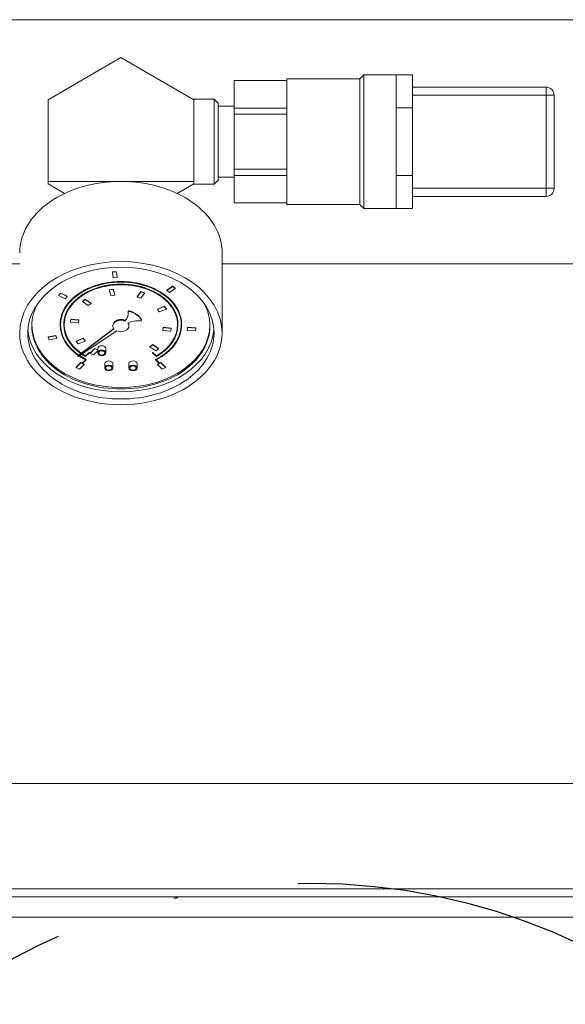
# Model space of a CAD drawing. Header units: millimetres. Extents: x -6513 to 30474, y -6915 to 65597.
# Tile 18 of 256: x 2802 to 2816, y -2407 to -2383. Entities that reach past the tile are written whole.
import ezdxf

# ---------------------------------------------------------------- set-up
doc = ezdxf.new("R2010")
doc.units = ezdxf.units.MM
doc.linetypes.add('ACAD_ISO10W100', pattern=[18, 12, -3, 0, -3])
doc.layers.add('CH-W-WEWN-INOX-URZĄDZENIA', color=8, linetype='Continuous', lineweight=20)
doc.layers.add('E_technologia', color=1, linetype='ACAD_ISO10W100', lineweight=30)

# ---------------------------------------------------------------- blocks, each defined once
blk = doc.blocks.new('ZPC')
at = {"layer": 'CH-W-WEWN-INOX-URZĄDZENIA', "lineweight": 9}
for p, q in [((-43.6, 38.415), (1.408, 38.415)), ((-16, 37.478), (-17.8, 36.439)), ((-14.2, 36.439), (-16, 37.478)), ((-11.9, 33.85), (-11.9, 36.76)), ((-10.1, 33.85), (-10.1, 36.76)), ((-10, 33.75), (-10, 36.848)), ((-9.2, 33.75), (-9.2, 36.848)), ((-8.8, 36.75), (-5.5, 36.75)), ((-8.8, 36.55), (-5.5, 36.55)), ((-5.5, 36.55), (-5.5, 34.25)), ((-5.3, 36.55), (-5.3, 34.25)), ((-17.8, 36.439), (-17.8, 34.421)), ((-14.2, 34.421), (-14.2, 36.439)), ((-14.2, 34.421), (-17.8, 34.421)), ((-8.8, 34.25), (-5.5, 34.25)), ((-8.8, 34.05), (-5.5, 34.05)), ((-30.315, 32.385), (-18.5, 32.385)), ((-13.5, 32.385), (-1.685, 32.385)), ((-30.315, 19.55), (-1.685, 19.55)), ((-30.315, 16.95), (-1.685, 16.95)), ((-30.34, 16.75), (-1.66, 16.75)), ((-30, 16.25), (-2, 16.25))]:
    blk.add_line(p, q, dxfattribs=at)
at = {"layer": 'CH-W-WEWN-INOX-URZĄDZENIA', "lineweight": 9, "ltscale": 0.035355}
for p, q in [((-10.1, 36.95), (-10, 37.05)), ((-13.6, 36.35), (-13.7, 36.45)), ((-13.6, 34.45), (-13.7, 34.35)), ((-10.1, 33.85), (-10, 33.75))]:
    blk.add_line(p, q, dxfattribs=at)
at = {"layer": 'CH-W-WEWN-INOX-URZĄDZENIA', "lineweight": 9, "ltscale": 0.050497}
for p, q in [((-10, 36.848), (-10, 37.05)), ((-9.2, 36.848), (-9.2, 37.05))]:
    blk.add_line(p, q, dxfattribs=at)
at = {"layer": 'CH-W-WEWN-INOX-URZĄDZENIA', "lineweight": 9, "ltscale": 0.2}
for p, q in [((-10, 37.05), (-9.2, 37.05)), ((-10, 33.75), (-9.2, 33.75))]:
    blk.add_line(p, q, dxfattribs=at)
at = {"layer": 'CH-W-WEWN-INOX-URZĄDZENIA', "lineweight": 9, "ltscale": 0.203335}
for p, q in [((-9.2, 36.237), (-9.2, 37.05)), ((-9.2, 33.75), (-9.2, 34.563)), ((-8.8, 33.75), (-8.8, 34.563))]:
    blk.add_line(p, q, dxfattribs=at)
at = {"layer": 'CH-W-WEWN-INOX-URZĄDZENIA', "lineweight": 9, "ltscale": 0.1}
for p, q in [((-9.2, 37.05), (-8.8, 37.05)), ((-13.6, 36.275), (-13.2, 36.275)), ((-9.2, 36.237), (-8.8, 36.237)), ((-9.2, 34.563), (-8.8, 34.563)), ((-13.6, 34.525), (-13.2, 34.525)), ((-9.2, 33.75), (-8.8, 33.75))]:
    blk.add_line(p, q, dxfattribs=at)
at = {"layer": 'CH-W-WEWN-INOX-URZĄDZENIA', "lineweight": 9, "ltscale": 0.075}
blk.add_line((-8.8, 36.75), (-8.8, 37.05), dxfattribs=at)
at = {"layer": 'CH-W-WEWN-INOX-URZĄDZENIA', "lineweight": 9, "ltscale": 0.325}
for p, q in [((-11.9, 36.909), (-13.2, 36.909)), ((-11.9, 36.229), (-13.2, 36.229)), ((-11.9, 36.079), (-13.2, 36.079)), ((-11.9, 34.721), (-13.2, 34.721)), ((-11.9, 34.571), (-13.2, 34.571)), ((-11.9, 33.891), (-13.2, 33.891))]:
    blk.add_line(p, q, dxfattribs=at)
at = {"layer": 'CH-W-WEWN-INOX-URZĄDZENIA', "lineweight": 9, "ltscale": 0.169856}
for p, q in [((-13.2, 36.909), (-13.2, 36.229)), ((-13.2, 34.571), (-13.2, 33.891))]:
    blk.add_line(p, q, dxfattribs=at)
at = {"layer": 'CH-W-WEWN-INOX-URZĄDZENIA', "lineweight": 9, "ltscale": 0.047437}
for p, q in [((-11.9, 36.76), (-11.9, 36.95)), ((-10.1, 36.76), (-10.1, 36.95))]:
    blk.add_line(p, q, dxfattribs=at)
at = {"layer": 'CH-W-WEWN-INOX-URZĄDZENIA', "lineweight": 9, "ltscale": 0.45}
for p, q in [((-11.9, 36.95), (-10.1, 36.95)), ((-11.9, 33.85), (-10.1, 33.85))]:
    blk.add_line(p, q, dxfattribs=at)
at = {"layer": 'CH-W-WEWN-INOX-URZĄDZENIA', "lineweight": 9, "ltscale": 0.021272}
blk.add_line((-8.8, 36.665), (-8.8, 36.75), dxfattribs=at)
at = {"layer": 'CH-W-WEWN-INOX-URZĄDZENIA', "lineweight": 9, "ltscale": 0.05}
for p, q in [((-5.5, 36.55), (-5.5, 36.75)), ((-5.3, 36.55), (-5.5, 36.55)), ((-5.5, 34.05), (-5.5, 34.25)), ((-5.3, 34.25), (-5.5, 34.25))]:
    blk.add_line(p, q, dxfattribs=at)
at = {"layer": 'CH-W-WEWN-INOX-URZĄDZENIA', "lineweight": 9, "ltscale": 0.107063}
blk.add_line((-8.8, 36.237), (-8.8, 36.665), dxfattribs=at)
at = {"layer": 'CH-W-WEWN-INOX-URZĄDZENIA', "lineweight": 9, "ltscale": 0.129664}
blk.add_line((-14.219, 36.45), (-13.7, 36.45), dxfattribs=at)
at = {"layer": 'CH-W-WEWN-INOX-URZĄDZENIA', "lineweight": 9, "ltscale": 0.032135}
blk.add_line((-13.7, 36.321), (-13.7, 36.45), dxfattribs=at)
at = {"layer": 'CH-W-WEWN-INOX-URZĄDZENIA', "lineweight": 9, "ltscale": 0.492865}
blk.add_line((-13.7, 34.35), (-13.7, 36.321), dxfattribs=at)
at = {"layer": 'CH-W-WEWN-INOX-URZĄDZENIA', "lineweight": 9, "ltscale": 0.029074}
blk.add_line((-13.6, 36.234), (-13.6, 36.35), dxfattribs=at)
at = {"layer": 'CH-W-WEWN-INOX-URZĄDZENIA', "lineweight": 9, "ltscale": 0.445926}
blk.add_line((-13.6, 34.45), (-13.6, 36.234), dxfattribs=at)
at = {"layer": 'CH-W-WEWN-INOX-URZĄDZENIA', "lineweight": 9, "ltscale": 0.0375}
for p, q in [((-13.2, 36.079), (-13.2, 36.229)), ((-13.2, 34.571), (-13.2, 34.721))]:
    blk.add_line(p, q, dxfattribs=at)
at = {"layer": 'CH-W-WEWN-INOX-URZĄDZENIA', "lineweight": 9, "ltscale": 0.41833}
for p, q in [((-9.2, 34.563), (-9.2, 36.237)), ((-8.8, 34.563), (-8.8, 36.237))]:
    blk.add_line(p, q, dxfattribs=at)
at = {"layer": 'CH-W-WEWN-INOX-URZĄDZENIA', "lineweight": 9, "ltscale": 0.339711}
blk.add_line((-13.2, 36.079), (-13.2, 34.721), dxfattribs=at)
at = {"layer": 'CH-W-WEWN-INOX-URZĄDZENIA', "lineweight": 9, "ltscale": 0.015183}
for p, q in [((-17.8, 34.421), (-17.8, 34.361)), ((-14.2, 34.421), (-14.2, 34.361))]:
    blk.add_line(p, q, dxfattribs=at)
at = {"layer": 'CH-W-WEWN-INOX-URZĄDZENIA', "lineweight": 9, "ltscale": 0.118628}
for p, q in [((-17.8, 34.361), (-17.389, 34.124)), ((-14.2, 34.361), (-14.611, 34.124))]:
    blk.add_line(p, q, dxfattribs=at)
at = {"layer": 'CH-W-WEWN-INOX-URZĄDZENIA', "lineweight": 9, "ltscale": 0.129663}
blk.add_line((-14.219, 34.35), (-13.7, 34.35), dxfattribs=at)
at = {"layer": 'CH-W-WEWN-INOX-URZĄDZENIA', "lineweight": 9, "ltscale": 0.441942}
blk.add_line((-13.5, 30.886), (-13.5, 32.654), dxfattribs=at)
at = {"layer": 'CH-W-WEWN-INOX-URZĄDZENIA', "lineweight": 9, "ltscale": 0.024952}
for p, q in [((-16.111, 32.192), (-16.211, 32.186)), ((-16.111, 32.185), (-16.211, 32.179)), ((-16.094, 32.044), (-16.194, 32.038))]:
    blk.add_line(p, q, dxfattribs=at)
at = {"layer": 'CH-W-WEWN-INOX-URZĄDZENIA', "lineweight": 9, "ltscale": 0.001768}
for p, q in [((-16.211, 32.179), (-16.211, 32.186)), ((-16.111, 32.185), (-16.111, 32.192)), ((-17.487, 31.658), (-17.487, 31.665)), ((-16.287, 31.74), (-16.287, 31.747)), ((-16.189, 31.753), (-16.189, 31.76)), ((-16.151, 31.615), (-16.151, 31.622)), ((-15.51, 31.693), (-15.51, 31.7)), ((-15.42, 31.663), (-15.42, 31.67)), ((-14.869, 31.729), (-14.869, 31.736)), ((-14.727, 31.829), (-14.727, 31.836)), ((-14.656, 31.779), (-14.656, 31.786)), ((-17.544, 31.6), (-17.544, 31.607)), ((-17.323, 31.577), (-17.323, 31.584)), ((-16.952, 31.453), (-16.952, 31.46)), ((-16.884, 31.505), (-16.884, 31.512)), ((-16.738, 31.409), (-16.738, 31.416)), ((-15.596, 31.565), (-15.596, 31.572)), ((-15.1, 31.262), (-15.1, 31.269)), ((-14.924, 31.33), (-14.924, 31.337)), ((-14.876, 31.267), (-14.876, 31.274)), ((-17.5, 30.879), (-17.5, 30.886)), ((-17.41, 30.879), (-17.41, 30.886)), ((-17.248, 30.942), (-17.248, 30.949)), ((-17.237, 31.013), (-17.237, 31.02)), ((-17.038, 30.997), (-17.038, 31.004)), ((-14.59, 30.879), (-14.59, 30.886)), ((-14.5, 30.879), (-14.5, 30.886)), ((-14.967, 30.741), (-14.967, 30.748)), ((-14.953, 30.811), (-14.953, 30.818)), ((-14.755, 30.791), (-14.755, 30.798)), ((-14.361, 30.742), (-14.361, 30.749)), ((-14.352, 30.812), (-14.352, 30.82)), ((-14.153, 30.8), (-14.153, 30.807)), ((-17.8, 30.574), (-17.8, 30.582)), ((-17.607, 30.611), (-17.607, 30.618)), ((-17.581, 30.543), (-17.581, 30.55)), ((-17.108, 30.469), (-17.108, 30.476)), ((-16.935, 30.539), (-16.935, 30.546)), ((-16.885, 30.478), (-16.885, 30.485)), ((-16.783, 30.19), (-16.783, 30.197)), ((-16.775, 30.185), (-16.775, 30.192)), ((-16.758, 30.175), (-16.758, 30.182)), ((-16.643, 30.291), (-16.643, 30.298)), ((-15.283, 30.335), (-15.283, 30.342)), ((-15.223, 30.187), (-15.223, 30.194)), ((-15.215, 30.191), (-15.215, 30.198)), ((-15.214, 30.386), (-15.214, 30.393)), ((-15.07, 30.287), (-15.07, 30.294)), ((-16.987, 29.943), (-16.987, 29.951)), ((-16.955, 29.927), (-16.955, 29.934)), ((-16.905, 29.903), (-16.905, 29.91)), ((-16.876, 30.106), (-16.876, 30.113)), ((-16.855, 30.016), (-16.855, 30.023)), ((-15.145, 30.016), (-15.145, 30.023)), ((-15.122, 30.108), (-15.122, 30.115)), ((-15.095, 29.903), (-15.095, 29.91)), ((-15.045, 29.927), (-15.045, 29.934)), ((-15.013, 29.943), (-15.013, 29.951)), ((-17.102, 29.828), (-17.102, 29.835)), ((-14.898, 29.828), (-14.898, 29.835))]:
    blk.add_line(p, q, dxfattribs=at)
at = {"layer": 'CH-W-WEWN-INOX-URZĄDZENIA', "lineweight": 9, "ltscale": 0.035489}
for p, q in [((-16.211, 32.179), (-16.194, 32.038)), ((-16.094, 32.051), (-16.111, 32.192)), ((-16.111, 32.185), (-16.094, 32.044))]:
    blk.add_line(p, q, dxfattribs=at)
at = {"layer": 'CH-W-WEWN-INOX-URZĄDZENIA', "lineweight": 9, "ltscale": 0.020379}
for p, q in [((-17.487, 31.665), (-17.544, 31.607)), ((-17.487, 31.658), (-17.544, 31.6)), ((-17.323, 31.577), (-17.38, 31.519))]:
    blk.add_line(p, q, dxfattribs=at)
at = {"layer": 'CH-W-WEWN-INOX-URZĄDZENIA', "lineweight": 9, "ltscale": 0.045703}
for p, q in [((-17.323, 31.584), (-17.487, 31.665)), ((-17.487, 31.658), (-17.323, 31.577)), ((-17.544, 31.6), (-17.38, 31.519))]:
    blk.add_line(p, q, dxfattribs=at)
at = {"layer": 'CH-W-WEWN-INOX-URZĄDZENIA', "lineweight": 9, "ltscale": 0.024773}
for p, q in [((-16.189, 31.76), (-16.287, 31.747)), ((-16.189, 31.753), (-16.287, 31.74)), ((-16.151, 31.615), (-16.249, 31.601))]:
    blk.add_line(p, q, dxfattribs=at)
at = {"layer": 'CH-W-WEWN-INOX-URZĄDZENIA', "lineweight": 9, "ltscale": 0.035989}
for p, q in [((-16.287, 31.74), (-16.249, 31.601)), ((-16.151, 31.622), (-16.189, 31.76)), ((-16.189, 31.753), (-16.151, 31.615))]:
    blk.add_line(p, q, dxfattribs=at)
at = {"layer": 'CH-W-WEWN-INOX-URZĄDZENIA', "lineweight": 9, "ltscale": 0.038459}
for p, q in [((-15.51, 31.7), (-15.596, 31.572)), ((-15.51, 31.693), (-15.596, 31.565)), ((-15.42, 31.663), (-15.505, 31.535))]:
    blk.add_line(p, q, dxfattribs=at)
at = {"layer": 'CH-W-WEWN-INOX-URZĄDZENIA', "lineweight": 9, "ltscale": 0.023827}
for p, q in [((-15.42, 31.67), (-15.51, 31.7)), ((-15.51, 31.693), (-15.42, 31.663)), ((-15.596, 31.565), (-15.505, 31.535))]:
    blk.add_line(p, q, dxfattribs=at)
at = {"layer": 'CH-W-WEWN-INOX-URZĄDZENIA', "lineweight": 9, "ltscale": 0.043301}
for p, q in [((-14.727, 31.836), (-14.869, 31.736)), ((-14.727, 31.829), (-14.869, 31.729)), ((-14.656, 31.779), (-14.798, 31.679))]:
    blk.add_line(p, q, dxfattribs=at)
at = {"layer": 'CH-W-WEWN-INOX-URZĄDZENIA', "lineweight": 9, "ltscale": 0.021651}
for p, q in [((-14.869, 31.729), (-14.798, 31.679)), ((-14.656, 31.786), (-14.727, 31.836)), ((-14.727, 31.829), (-14.656, 31.779))]:
    blk.add_line(p, q, dxfattribs=at)
at = {"layer": 'CH-W-WEWN-INOX-URZĄDZENIA', "lineweight": 9, "ltscale": 0.021362}
for p, q in [((-16.884, 31.512), (-16.952, 31.46)), ((-16.884, 31.505), (-16.952, 31.453)), ((-16.738, 31.409), (-16.805, 31.357))]:
    blk.add_line(p, q, dxfattribs=at)
at = {"layer": 'CH-W-WEWN-INOX-URZĄDZENIA', "lineweight": 9, "ltscale": 0.043872}
for p, q in [((-16.952, 31.453), (-16.805, 31.357)), ((-16.738, 31.416), (-16.884, 31.512)), ((-16.884, 31.505), (-16.738, 31.409))]:
    blk.add_line(p, q, dxfattribs=at)
at = {"layer": 'CH-W-WEWN-INOX-URZĄDZENIA', "lineweight": 9, "ltscale": 0.002652}
for p, q in [((-15.819, 31.197), (-15.819, 31.208)), ((-15.791, 31.21), (-15.791, 31.221)), ((-15.899, 30.973), (-15.899, 30.983)), ((-15.491, 30.998), (-15.491, 31.009)), ((-16.2, 30.861), (-16.2, 30.851)), ((-15.8, 30.861), (-15.8, 30.851)), ((-17.064, 30.103), (-17.064, 30.114))]:
    blk.add_line(p, q, dxfattribs=at)
at = {"layer": 'CH-W-WEWN-INOX-URZĄDZENIA', "lineweight": 9, "ltscale": 0.0471}
for p, q in [((-14.924, 31.337), (-15.1, 31.269)), ((-14.924, 31.33), (-15.1, 31.262)), ((-14.876, 31.267), (-15.052, 31.2))]:
    blk.add_line(p, q, dxfattribs=at)
at = {"layer": 'CH-W-WEWN-INOX-URZĄDZENIA', "lineweight": 9, "ltscale": 0.019568}
for p, q in [((-15.1, 31.262), (-15.052, 31.2)), ((-14.876, 31.274), (-14.924, 31.337)), ((-14.924, 31.33), (-14.876, 31.267))]:
    blk.add_line(p, q, dxfattribs=at)
at = {"layer": 'CH-W-WEWN-INOX-URZĄDZENIA', "lineweight": 9, "ltscale": 0.017787}
for p, q in [((-17.237, 31.02), (-17.248, 30.949)), ((-17.237, 31.013), (-17.248, 30.942)), ((-17.038, 30.997), (-17.049, 30.927))]:
    blk.add_line(p, q, dxfattribs=at)
at = {"layer": 'CH-W-WEWN-INOX-URZĄDZENIA', "lineweight": 9, "ltscale": 0.049844}
for p, q in [((-17.248, 30.942), (-17.049, 30.927)), ((-17.038, 31.004), (-17.237, 31.02)), ((-17.237, 31.013), (-17.038, 30.997))]:
    blk.add_line(p, q, dxfattribs=at)
at = {"layer": 'CH-W-WEWN-INOX-URZĄDZENIA', "lineweight": 9, "ltscale": 0.002651}
for p, q in [((-15.49, 30.993), (-15.49, 31.003)), ((-17.066, 30.101), (-17.066, 30.111))]:
    blk.add_line(p, q, dxfattribs=at)
at = {"layer": 'CH-W-WEWN-INOX-URZĄDZENIA', "lineweight": 9, "ltscale": 0.053033}
blk.add_line((-13.5, 30.886), (-13.5, 30.674), dxfattribs=at)
at = {"layer": 'CH-W-WEWN-INOX-URZĄDZENIA', "lineweight": 9, "ltscale": 0.278161}
blk.add_line((-17.064, 30.114), (-16.178, 30.786), dxfattribs=at)
at = {"layer": 'CH-W-WEWN-INOX-URZĄDZENIA', "lineweight": 9, "ltscale": 0.279783}
blk.add_line((-16.173, 30.779), (-17.064, 30.103), dxfattribs=at)
at = {"layer": 'CH-W-WEWN-INOX-URZĄDZENIA', "lineweight": 9, "ltscale": 0.286384}
blk.add_line((-16.101, 30.728), (-17.057, 30.098), dxfattribs=at)
at = {"layer": 'CH-W-WEWN-INOX-URZĄDZENIA', "lineweight": 9, "ltscale": 0.017847}
for p, q in [((-14.953, 30.818), (-14.967, 30.748)), ((-14.953, 30.811), (-14.967, 30.741)), ((-14.755, 30.791), (-14.769, 30.721))]:
    blk.add_line(p, q, dxfattribs=at)
at = {"layer": 'CH-W-WEWN-INOX-URZĄDZENIA', "lineweight": 9, "ltscale": 0.049759}
for p, q in [((-14.967, 30.741), (-14.769, 30.721)), ((-14.755, 30.798), (-14.953, 30.818)), ((-14.953, 30.811), (-14.755, 30.791))]:
    blk.add_line(p, q, dxfattribs=at)
at = {"layer": 'CH-W-WEWN-INOX-URZĄDZENIA', "lineweight": 9, "ltscale": 0.017745}
for p, q in [((-14.352, 30.82), (-14.361, 30.749)), ((-14.352, 30.812), (-14.361, 30.742)), ((-14.153, 30.8), (-14.161, 30.73))]:
    blk.add_line(p, q, dxfattribs=at)
at = {"layer": 'CH-W-WEWN-INOX-URZĄDZENIA', "lineweight": 9, "ltscale": 0.049905}
for p, q in [((-14.361, 30.742), (-14.161, 30.73)), ((-14.153, 30.807), (-14.352, 30.82)), ((-14.352, 30.812), (-14.153, 30.8))]:
    blk.add_line(p, q, dxfattribs=at)
at = {"layer": 'CH-W-WEWN-INOX-URZĄDZENIA', "lineweight": 9, "ltscale": 0.049156}
for p, q in [((-17.607, 30.618), (-17.8, 30.582)), ((-17.607, 30.611), (-17.8, 30.574)), ((-17.581, 30.543), (-17.774, 30.506))]:
    blk.add_line(p, q, dxfattribs=at)
at = {"layer": 'CH-W-WEWN-INOX-URZĄDZENIA', "lineweight": 9, "ltscale": 0.01826}
for p, q in [((-17.8, 30.574), (-17.774, 30.506)), ((-17.581, 30.55), (-17.607, 30.618)), ((-17.607, 30.611), (-17.581, 30.543))]:
    blk.add_line(p, q, dxfattribs=at)
at = {"layer": 'CH-W-WEWN-INOX-URZĄDZENIA', "lineweight": 9, "ltscale": 0.046789}
for p, q in [((-16.935, 30.546), (-17.108, 30.476)), ((-16.935, 30.539), (-17.108, 30.469)), ((-16.885, 30.478), (-17.059, 30.407))]:
    blk.add_line(p, q, dxfattribs=at)
at = {"layer": 'CH-W-WEWN-INOX-URZĄDZENIA', "lineweight": 9, "ltscale": 0.019754}
for p, q in [((-17.108, 30.469), (-17.059, 30.407)), ((-16.885, 30.485), (-16.935, 30.546)), ((-16.935, 30.539), (-16.885, 30.478))]:
    blk.add_line(p, q, dxfattribs=at)
at = {"layer": 'CH-W-WEWN-INOX-URZĄDZENIA', "lineweight": 9, "ltscale": 0.031189}
for p, q in [((-16.783, 30.197), (-16.876, 30.113)), ((-16.783, 30.19), (-16.876, 30.106))]:
    blk.add_line(p, q, dxfattribs=at)
at = {"layer": 'CH-W-WEWN-INOX-URZĄDZENIA', "lineweight": 9, "ltscale": 0.033276}
blk.add_line((-16.775, 30.185), (-16.874, 30.096), dxfattribs=at)
at = {"layer": 'CH-W-WEWN-INOX-URZĄDZENIA', "lineweight": 9, "ltscale": 0.002247}
for p, q in [((-16.775, 30.192), (-16.783, 30.197)), ((-16.775, 30.185), (-16.783, 30.19))]:
    blk.add_line(p, q, dxfattribs=at)
at = {"layer": 'CH-W-WEWN-INOX-URZĄDZENIA', "lineweight": 9, "ltscale": 0.040758}
for p, q in [((-16.643, 30.298), (-16.758, 30.182)), ((-16.643, 30.291), (-16.758, 30.175)), ((-16.987, 29.951), (-17.102, 29.835)), ((-16.987, 29.943), (-17.102, 29.828)), ((-14.898, 29.835), (-15.013, 29.951)), ((-15.013, 29.943), (-14.898, 29.828)), ((-16.905, 29.903), (-17.02, 29.787)), ((-15.095, 29.903), (-14.98, 29.787))]:
    blk.add_line(p, q, dxfattribs=at)
at = {"layer": 'CH-W-WEWN-INOX-URZĄDZENIA', "lineweight": 9, "ltscale": 0.022851}
for p, q in [((-16.758, 30.175), (-16.676, 30.135)), ((-17.102, 29.828), (-17.02, 29.787)), ((-14.898, 29.828), (-14.98, 29.787))]:
    blk.add_line(p, q, dxfattribs=at)
at = {"layer": 'CH-W-WEWN-INOX-URZĄDZENIA', "lineweight": 9, "ltscale": 0.036474}
blk.add_line((-16.573, 30.238), (-16.676, 30.135), dxfattribs=at)
at = {"layer": 'CH-W-WEWN-INOX-URZĄDZENIA', "lineweight": 9, "ltscale": 0.019488}
for p, q in [((-16.573, 30.263), (-16.643, 30.298)), ((-16.643, 30.291), (-16.573, 30.256))]:
    blk.add_line(p, q, dxfattribs=at)
at = {"layer": 'CH-W-WEWN-INOX-URZĄDZENIA', "lineweight": 9, "ltscale": 0.026517}
for p, q in [((-16.573, 30.292), (-16.573, 30.186)), ((-16.373, 30.292), (-16.373, 30.186)), ((-16.4, 29.919), (-16.4, 29.813)), ((-16.2, 29.919), (-16.2, 29.813)), ((-15.8, 29.919), (-15.8, 29.813)), ((-15.6, 29.919), (-15.6, 29.813))]:
    blk.add_line(p, q, dxfattribs=at)
at = {"layer": 'CH-W-WEWN-INOX-URZĄDZENIA', "lineweight": 9, "ltscale": 0.021562}
for p, q in [((-15.214, 30.393), (-15.283, 30.342)), ((-15.214, 30.386), (-15.283, 30.335)), ((-15.07, 30.287), (-15.14, 30.236))]:
    blk.add_line(p, q, dxfattribs=at)
at = {"layer": 'CH-W-WEWN-INOX-URZĄDZENIA', "lineweight": 9, "ltscale": 0.043479}
for p, q in [((-15.283, 30.335), (-15.14, 30.236)), ((-15.07, 30.294), (-15.214, 30.393)), ((-15.214, 30.386), (-15.07, 30.287))]:
    blk.add_line(p, q, dxfattribs=at)
at = {"layer": 'CH-W-WEWN-INOX-URZĄDZENIA', "lineweight": 9, "ltscale": 0.002245}
for p, q in [((-15.215, 30.198), (-15.223, 30.194)), ((-15.223, 30.187), (-15.215, 30.191))]:
    blk.add_line(p, q, dxfattribs=at)
at = {"layer": 'CH-W-WEWN-INOX-URZĄDZENIA', "lineweight": 9, "ltscale": 0.033305}
blk.add_line((-15.223, 30.187), (-15.123, 30.098), dxfattribs=at)
at = {"layer": 'CH-W-WEWN-INOX-URZĄDZENIA', "lineweight": 9, "ltscale": 0.031216}
for p, q in [((-15.122, 30.115), (-15.215, 30.198)), ((-15.215, 30.191), (-15.122, 30.108))]:
    blk.add_line(p, q, dxfattribs=at)
at = {"layer": 'CH-W-WEWN-INOX-URZĄDZENIA', "lineweight": 9, "ltscale": 0.009141}
for p, q in [((-16.955, 29.934), (-16.987, 29.951)), ((-16.987, 29.943), (-16.955, 29.927)), ((-15.013, 29.951), (-15.045, 29.934)), ((-15.013, 29.943), (-15.045, 29.927))]:
    blk.add_line(p, q, dxfattribs=at)
at = {"layer": 'CH-W-WEWN-INOX-URZĄDZENIA', "lineweight": 9, "ltscale": 0.028916}
for p, q in [((-16.873, 30.016), (-16.955, 29.934)), ((-15.045, 29.934), (-15.127, 30.016))]:
    blk.add_line(p, q, dxfattribs=at)
at = {"layer": 'CH-W-WEWN-INOX-URZĄDZENIA', "lineweight": 9, "ltscale": 0.030576}
for p, q in [((-16.869, 30.014), (-16.955, 29.927)), ((-15.131, 30.014), (-15.045, 29.927))]:
    blk.add_line(p, q, dxfattribs=at)
at = {"layer": 'CH-W-WEWN-INOX-URZĄDZENIA', "lineweight": 9, "ltscale": 0.032607}
for p, q in [((-16.855, 30.016), (-16.946, 29.923)), ((-15.145, 30.016), (-15.054, 29.923))]:
    blk.add_line(p, q, dxfattribs=at)
at = {"layer": 'CH-W-WEWN-INOX-URZĄDZENIA', "lineweight": 9, "ltscale": 0.011426}
for p, q in [((-16.946, 29.923), (-16.905, 29.903)), ((-15.054, 29.923), (-15.095, 29.903))]:
    blk.add_line(p, q, dxfattribs=at)
at = {"layer": 'CH-W-WEWN-INOX-URZĄDZENIA', "lineweight": 9, "ltscale": 0.010115}
for p, q in [((-16.905, 29.91), (-16.942, 29.928)), ((-15.058, 29.928), (-15.095, 29.91))]:
    blk.add_line(p, q, dxfattribs=at)
at = {"layer": 'CH-W-WEWN-INOX-URZĄDZENIA', "lineweight": 9}
for centre, radius, start, end in [((-5.5, 36.55), 0.2, 0, 90), ((-5.5, 34.25), 0.2, 270, 0), ((-16.722, 30.888), 0.768, 180.3746, 200.9695), ((-15.5, 31.003), 0.0107, 0.4727, 30.7966), ((-15.257, 30.886), 0.747, 352.9397, 359.7672), ((-16.197, 31.313), 1.378, 236.4952, 240.487), ((-17.063, 30.111), 0.0032, 123.6212, 178.5411), ((-16.187, 31.376), 1.508, 236.3461, 243.7474)]:
    blk.add_arc(centre, radius, start, end, dxfattribs=at)
for centre, major_axis, ratio, start_param, end_param in [((-16, 32.654), (2.5, 0), 0.707107, 1.570796, 3.141593), ((-16, 32.654), (2.5, 0), 0.707107, 6.283185, 7.853982), ((-16, 30.674), (-2.5, 0), 0.707107, 4.712389, 6.283185), ((-16, 30.674), (-2.3, 0), 0.707107, 3.141593, 6.283185), ((-16, 30.674), (-2.5, 0), 0.707107, 3.141593, 4.712389), ((-16, 30.879), (1.49, 0), 0.707107, 6.283161, 9.424778), ((-16, 30.879), (1.41, 0), 0.707107, 6.283128, 9.424834), ((-16, 30.879), (1.4, 0), 0.707107, 6.283127, 9.424836), ((-16, 30.879), (1.5, 0), 0.707107, 6.283161, 8.813913), ((-16, 30.851), (-2.2, 0), 0.707107, 5.923187, 6.283185), ((-16, 30.879), (1.5, 0), 0.707107, 2.530727, 3.141593), ((-16, 30.851), (-2.2, 0), 0.707107, 3.141593, 3.501591), ((-16.317, 31.178), (-0.5, 0), 0.707107, 2.559829, 3.127309), ((-16.317, 31.167), (0.5, 0), 0.707107, 5.701422, 6.283186), ((-15.799, 31.208), (-0.02, 0), 0.707107, 4.323054, 6.283177), ((-15.799, 31.197), (0.02, 0), 0.707107, 1.181462, 3.141593), ((-15.799, 31.197), (0.02, 0), 0.707107, 3.141593, 3.223951), ((-16.317, 31.167), (0.5, 0), 0.707107, 0.000001, 0.082359), ((-16, 30.861), (0.55, 0), 0.707107, 0.389335, 1.181462), ((-16, 30.851), (0.55, 0), 0.707107, 0.389335, 1.181462), ((-16, 30.886), (1.4, 0), 0.706994, 3.144849, 3.937606), ((-16, 30.861), (0.2, 0), 0.707107, 1.043249, 3.141483), ((-16, 30.851), (-0.2, 0), 0.707107, 4.18484, 6.283152), ((-16, 30.886), (-0.18, 0), 0.707107, 4.084453, 5.753518), ((-15.552, 30.626), (0.5, 0), 0.707107, 1.488438, 2.15256), ((-16, 30.851), (-0.2, 0), 0.707107, 3.14156, 3.669142), ((-16, 30.861), (0.2, 0), 0.707107, 6.283075, 6.747576), ((-15.51, 30.993), (0.02, 0), 0.707107, 4.63003, 6.28322), ((-15.51, 30.993), (0.02, 0), 0.707107, 0.000035, 0.389335), ((-16, 30.886), (1.4, 0), 0.707115, 5.390333, 6.27977), ((-16, 30.674), (-2.5, 0), 0.707107, 0, 3.141593), ((-16, 30.674), (-2.3, 0), 0.707107, 6.283185, 7.853982), ((-16, 30.851), (-2.3, 0), 0.707107, 0.054375, 1.570796), ((-16, 30.886), (-2.2, 0), 0.707107, 0.011347, 3.130248), ((-16, 30.851), (-2.2, 0), 0.707107, 6.283185, 7.853982), ((-16, 30.879), (1.5, 0), 0.707107, 3.141593, 3.934861), ((-16, 30.879), (1.49, 0), 0.707107, 3.141593, 3.934679), ((-16, 30.879), (1.41, 0), 0.707107, 3.141649, 3.933129), ((-16, 30.879), (1.4, 0), 0.707107, 3.141651, 3.932923), ((-16, 30.851), (-0.2, 0), 0.707107, 6.283152, 6.810735), ((-16, 30.851), (-0.2, 0), 0.707107, 1.043248, 3.14156), ((-16, 30.851), (-2.2, 0), 0.707107, 1.570796, 3.141593), ((-16, 30.851), (-2.3, 0), 0.707107, 1.570796, 3.087218), ((-16, 30.674), (-2.3, 0), 0.707107, 1.570796, 3.141593), ((-16, 30.879), (1.49, 0), 0.707107, 5.323254, 6.195919), ((-16, 30.879), (1.5, 0), 0.707107, 5.32992, 6.283161), ((-16, 30.879), (1.41, 0), 0.707107, 5.383346, 6.283128), ((-16, 30.879), (1.4, 0), 0.707107, 5.390489, 6.283127), ((-16, 30.879), (1.49, 0), 0.707107, 6.195919, 6.283161), ((-15.998, 30.887), (1.492, 0.002), 0.706977, 3.402293, 3.937639), ((-16, 30.879), (1.41, 0), 0.707107, 3.953728, 4.043928), ((-16, 30.879), (1.4, 0), 0.707107, 3.95417, 4.036785), ((-16.473, 30.292), (-0.1, 0), 0.707107, 3.141593, 6.283185), ((-16.473, 30.186), (-0.1, 0), 0.707107, 3.141593, 6.283185), ((-16.473, 30.186), (-0.1, 0), 0.707107, 6.283185, 7.853982), ((-16.473, 30.186), (-0.075, 0), 0.707107, 3.141593, 6.283185), ((-16.473, 30.186), (-0.075, 0), 0.707107, 6.283185, 7.853982), ((-16.473, 30.186), (-0.1, 0), 0.707107, 1.570796, 3.141593), ((-16.473, 30.186), (-0.075, 0), 0.707107, 1.570796, 3.141593), ((-17.061, 30.101), (0.00525, 0), 0.707107, 2.391193, 3.159092), ((-17.061, 30.101), (0.00525, 0), 0.707107, 3.159092, 5.462789), ((-16, 30.879), (1.5, 0), 0.707107, 3.95002, 4.094857), ((-16, 30.879), (1.49, 0), 0.707107, 3.95041, 4.101524), ((-16.3, 29.919), (-0.1, 0), 0.707107, 3.141593, 6.283185), ((-15.7, 29.919), (-0.1, 0), 0.707107, 3.141593, 6.283185), ((-16.3, 29.813), (-0.1, 0), 0.707107, 3.141593, 6.283185), ((-16.3, 29.813), (-0.1, 0), 0.707107, 6.283185, 7.853982), ((-16.3, 29.813), (-0.075, 0), 0.707107, 3.141593, 6.283185), ((-16.3, 29.813), (-0.075, 0), 0.707107, 6.283185, 7.853982), ((-16.3, 29.813), (-0.1, 0), 0.707107, 1.570796, 3.141593), ((-16.3, 29.813), (-0.075, 0), 0.707107, 1.570796, 3.141593), ((-15.7, 29.813), (-0.1, 0), 0.707107, 3.141593, 6.283185), ((-15.7, 29.813), (-0.1, 0), 0.707107, 6.283185, 7.853982), ((-15.7, 29.813), (-0.075, 0), 0.707107, 3.141593, 6.283185), ((-15.7, 29.813), (-0.075, 0), 0.707107, 0, 1.570796), ((-15.7, 29.813), (-0.1, 0), 0.707107, 1.570796, 3.141593), ((-15.7, 29.813), (-0.075, 0), 0.707107, 1.570796, 3.141593)]:
    blk.add_ellipse(centre, major_axis=major_axis, ratio=ratio, start_param=start_param, end_param=end_param, dxfattribs=at)
blk.add_open_spline([(-14.59, 30.886), (-14.59, 30.953), (-14.598, 31.02), (-14.614, 31.086), (-14.681, 31.271), (-14.809, 31.441), (-14.916, 31.541), (-15.169, 31.715), (-15.484, 31.826), (-15.653, 31.864), (-16.002, 31.902), (-16.35, 31.864), (-16.519, 31.825), (-16.834, 31.713), (-17.087, 31.539), (-17.193, 31.439), (-17.32, 31.269), (-17.386, 31.085), (-17.402, 31.019), (-17.41, 30.952), (-17.41, 30.886)], degree=5, knots=[14.286905, 14.286905, 14.286905, 14.286905, 14.286905, 14.286905, 19.02678, 19.02678, 19.02678, 27.74017, 27.74017, 27.74017, 36.45356, 36.45356, 36.45356, 45.16695, 45.16695, 45.16695, 53.88034, 53.88034, 53.88034, 58.584999, 58.584999, 58.584999, 58.584999, 58.584999, 58.584999], dxfattribs=at)
for points in [[(-16.131, 31.943), (-16.457, 31.922), (-16.775, 31.835), (-17.041, 31.684), (-17.229, 31.494)], [(-14.939, 31.636), (-15.171, 31.8), (-15.47, 31.916), (-15.805, 31.963), (-16.131, 31.943)], [(-14.5, 30.886), (-14.5, 31.094), (-14.577, 31.303), (-14.731, 31.489), (-14.939, 31.636)], [(-17.229, 31.494), (-17.36, 31.362), (-17.453, 31.21), (-17.5, 31.048), (-17.5, 30.886)], [(-14.516, 30.794), (-14.544, 30.565), (-14.667, 30.342), (-14.879, 30.155), (-15.145, 30.023)]]:
    blk.add_open_spline(points, degree=4, dxfattribs=at)

msp = doc.modelspace()

# ---------------------------------------------------------------- linework, layer by layer
at = {"layer": 'E_technologia'}
msp.add_circle((2809.399, -2419.502), 15.427, dxfattribs=at)

# ---------------------------------------------------------------- block references
at = {"layer": 'CH-W-WEWN-INOX-URZĄDZENIA'}
msp.add_blockref('ZPC', (2820.718, -2421.167), dxfattribs=at)

doc.saveas('drawing.dxf')
